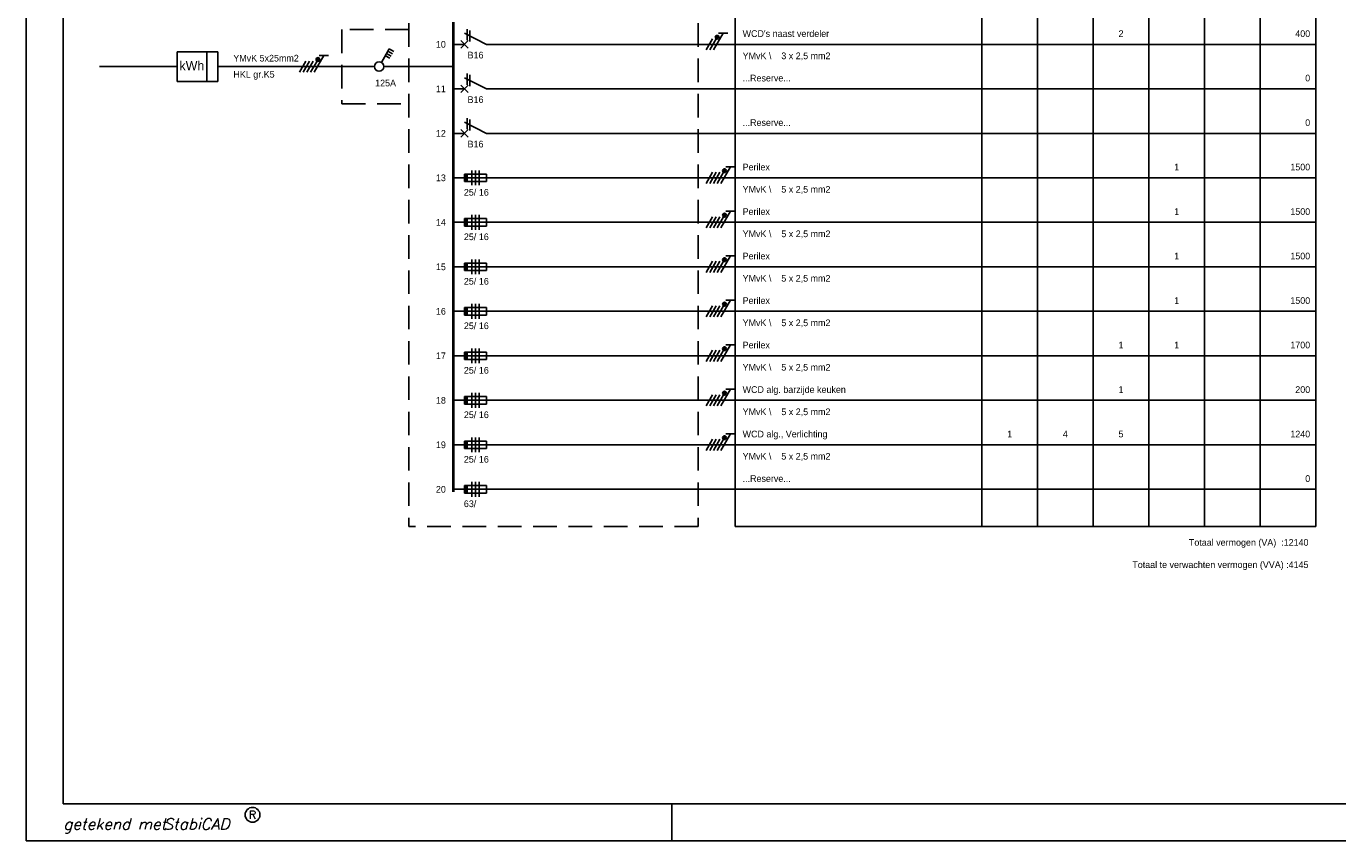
# Model space of a CAD drawing. Extents: x 0 to 594, y 0 to 420.
# Tile 1 of 7: x 0 to 354, y 0 to 220. Entities that reach past the tile are written whole.
import ezdxf
from ezdxf.enums import TextEntityAlignment as Align

# ---------------------------------------------------------------- set-up
doc = ezdxf.new("R2010")
doc.units = 0
doc.linetypes.add('HIDDEN', pattern=[9.525, 6.35, -3.175])
doc.layers.get('0').update_dxf_attribs({"linetype": 'CONTINUOUS'})
for name, color, linetype in [('BL$2----', 7, 'CONTINUOUS'), ('EL$1----', 3, 'CONTINUOUS'), ('EL$1----_OV-1', 3, 'CONTINUOUS'), ('EL6211--', 130, 'CONTINUOUS')]:
    doc.layers.add(name, color=color, linetype=linetype)
doc.styles.add('BURO-018', font='BUROFONT.shx', dxfattribs={"height": 1.8})
doc.styles.add('BURO-025', font='BUROFONT.shx', dxfattribs={"height": 2.5})
doc.styles.add('ROMANS', font='romans', dxfattribs={"oblique": 15})
doc.styles.add('SCRIPTS', font='scripts')

# ---------------------------------------------------------------- blocks, each defined once
blk = doc.blocks.new('0804A1')
at = {"color": 0, "linetype": 'Continuous'}
for p, q in [((-4, -11), (-4, 0)), ((-4, 0), (4, 0)), ((4, 0), (4, -11)), ((4, -3), (-4, -3)), ((4, -11), (-4, -11))]:
    blk.add_line(p, q, dxfattribs=at)
at = {"color": 0, "linetype": 'Continuous', "style": 'BURO-025'}
blk.add_text('kWh', height=2.5, rotation=90, dxfattribs=at).set_placement((1, -7), align=Align.CENTER)
at = {"color": 0, "linetype": 'Continuous', "style": 'BURO-018', "flags": 1}
for tag, p in [('E_ID', (0, 0)), ('E_MATCODE', (0, -5))]:
    blk.add_attdef(tag, p, '', height=1.8, dxfattribs=at)
at = {"color": 0, "linetype": 'Continuous', "style": 'BURO-018'}
blk.add_attdef('E_KODE', text='', height=1.8, dxfattribs=at).set_placement((6, -3), align=Align.MIDDLE_LEFT)
blk = doc.blocks.new('1114A3A')
at = {"color": 0, "linetype": 'Continuous'}
for p, q in [((0.62, 1.08), (2.74, 4.75)), ((2.04, 3.54), (3.25, 2.84)), ((2.39, 4.14), (3.6, 3.44)), ((2.74, 4.75), (3.95, 4.05)), ((1.69, 2.93), (2.9, 2.23))]:
    blk.add_line(p, q, dxfattribs=at)
blk.add_circle((0, 0), 1.25, dxfattribs=at)
at = {"color": 0, "linetype": 'Continuous', "style": 'BURO-018', "flags": 1}
for tag, p in [('E_ID', (0, 0.08)), ('E_MATCODE', (0, -4.92))]:
    blk.add_attdef(tag, p, '', height=1.8, dxfattribs=at)
at = {"color": 0, "linetype": 'Continuous', "style": 'BURO-018'}
blk.add_attdef('E_IGS', text='', height=1.8, dxfattribs=at).set_placement((3, 0.08), align=Align.MIDDLE_LEFT)
blk = doc.blocks.new('111104')
at = {"color": 0, "linetype": 'Continuous'}
for p, q in [((-3, 6.98), (-3, 4.48)), ((-3, 5.73), (1.5, 3.13)), ((1.5, 2.13), (-1.5, 3.87)), ((1.5, 1.13), (-1.5, 2.87)), ((1.5, 0.13), (-1.5, 1.87)), ((1.5, -0.87), (-1.5, 0.87))]:
    blk.add_line(p, q, dxfattribs=at)
at = {"color": 0, "linetype": 'Continuous', "const_width": 0.5}
blk.add_lwpolyline([(-1.68, 4.12, 1), (-2.18, 4.12, 1)], format="xyb", close=True, dxfattribs=at)
at = {"color": 0, "linetype": 'Continuous'}
blk.add_circle((-1.93, 4.12), 0.5, dxfattribs=at)
at = {"color": 0, "linetype": 'Continuous', "style": 'BURO-018', "flags": 1}
blk.add_attdef('E_MATCODE', text='', height=1.8, dxfattribs=at).set_placement((0, 0), align=Align.MIDDLE)
blk = doc.blocks.new('L1')
at = {"color": 0, "linetype": 'Continuous'}
for p, q in [((-3, 73.98), (-3, 71.48)), ((-3, 72.73), (1.5, 70.13)), ((1.5, 69.13), (-1.5, 70.87)), ((1.5, 68.13), (-1.5, 69.87))]:
    blk.add_line(p, q, dxfattribs=at)
at = {"color": 0, "linetype": 'Continuous', "const_width": 0.5}
blk.add_lwpolyline([(-1.68, 71.12, 1), (-2.18, 71.12, 1)], format="xyb", close=True, dxfattribs=at)
at = {"color": 0, "linetype": 'Continuous'}
blk.add_circle((-1.93, 71.12), 0.5, dxfattribs=at)
blk = doc.blocks.new('L3')
at = {"color": 0, "linetype": 'Continuous'}
for p, q in [((-3, 75.98), (-3, 73.48)), ((-3, 74.73), (1.5, 72.13)), ((1.5, 71.13), (-1.5, 72.87)), ((1.5, 70.13), (-1.5, 71.87)), ((1.5, 69.13), (-1.5, 70.87)), ((1.5, 68.13), (-1.5, 69.87))]:
    blk.add_line(p, q, dxfattribs=at)
at = {"color": 0, "linetype": 'Continuous', "const_width": 0.5}
blk.add_lwpolyline([(-1.68, 73.12, 1), (-2.18, 73.12, 1)], format="xyb", close=True, dxfattribs=at)
at = {"color": 0, "linetype": 'Continuous'}
blk.add_circle((-1.93, 73.12), 0.5, dxfattribs=at)
blk = doc.blocks.new('B28C')
at = {"color": 0, "linetype": 'Continuous'}
for p, q in [((0, 9), (0, 21)), ((0, 9), (-3, 3)), ((-4.125, 3.75), (-1.125, 3.75)), ((-3.75, 4.5), (-0.75, 4.5)), ((-1, 2), (1, 4)), ((-1, 4), (1, 2)), ((0, 0), (0, 3))]:
    blk.add_line(p, q, dxfattribs=at)
at = {"color": 1, "style": 'BURO-018'}
blk.add_attdef('E_VRIJ1', (-3, 12), '', height=1.8, rotation=90, dxfattribs=at)
at = {"color": 1, "linetype": 'Continuous', "style": 'BURO-018'}
blk.add_attdef('E_IIA', text='', height=1.8, rotation=90, dxfattribs=at).set_placement((2, 6), align=Align.TOP_CENTER)
blk = doc.blocks.new('m1')
at = {"color": 0, "linetype": 'Continuous'}
blk.add_line((0, 21), (0, 33), dxfattribs=at)
blk = doc.blocks.new('b1s')
at = {"color": 0, "linetype": 'Continuous'}
blk.add_line((0, 33), (0, 54), dxfattribs=at)
blk = doc.blocks.new('m1s')
at = {"color": 0, "linetype": 'Continuous'}
blk.add_line((0, 54), (0, 66), dxfattribs=at)
blk = doc.blocks.new('B10')
at = {"color": 0, "linetype": 'Continuous'}
for p, q in [((0, 0), (0, 21)), ((-1, 9), (-1, 3)), ((1, 9), (-1, 9)), ((1, 3), (1, 9)), ((-2, 7), (2, 7)), ((-2, 6), (2, 6)), ((2, 5), (-2, 5)), ((-1, 3), (1, 3))]:
    blk.add_line(p, q, dxfattribs=at)
blk.add_solid([(-1, 3), (-1, 4), (1, 3), (1, 4)], dxfattribs=at)
at = {"color": 1, "style": 'BURO-018'}
blk.add_attdef('E_VRIJ1', (-3, 12), '', height=1.8, rotation=90, dxfattribs=at)
at = {"color": 1, "linetype": 'Continuous', "style": 'BURO-018'}
blk.add_attdef('E_ISP', text='', height=1.8, rotation=90, dxfattribs=at).set_placement((3, 6.9), align=Align.TOP_LEFT)
blk.add_attdef('E_ISPH', text='', height=1.8, rotation=90, dxfattribs=at).set_placement((3, 6.2), align=Align.TOP_RIGHT)
blk = doc.blocks.new('A2-HOR')
at = {"linetype": 'Continuous'}
for p, q in [((0, 420), (0, 0)), ((10, 410), (10, 10)), ((10, 10), (584, 10)), ((174, 0), (174, 10)), ((0, 0), (594, 0))]:
    blk.add_line(p, q, dxfattribs=at)
blk.add_circle((61, 7), 2, dxfattribs=at)
at = {"linetype": 'Continuous', "style": 'ROMANS'}
blk.add_text('R', height=2.2, dxfattribs=at).set_placement((61, 7), align=Align.MIDDLE)
at = {"linetype": 'Continuous', "style": 'SCRIPTS'}
blk.add_text('getekend met', height=3, dxfattribs=at).set_placement((10, 3))
at = {"linetype": 'Continuous', "style": 'ROMANS', "oblique": 15}
blk.add_text('StabiCAD', height=3, dxfattribs=at).set_placement((37, 3))

msp = doc.modelspace()

# ---------------------------------------------------------------- linework, layer by layer
at = {"layer": 'EL$1----', "color": 1, "linetype": 'HIDDEN'}
for p, q in [((85.12, 218.79), (85.12, 198.79)), ((103.12, 218.79), (85.12, 218.79)), ((85.12, 198.79), (103.12, 198.79))]:
    msp.add_line(p, q, dxfattribs=at)
at = {"layer": 'EL$1----'}
for p, q in [((40.66, 208.79), (19.71, 208.79)), ((93.87, 208.79), (51.66, 208.79)), ((115.12, 208.79), (96.37, 208.79))]:
    msp.add_line(p, q, dxfattribs=at)
at = {"layer": 'EL$1----_OV-1', "color": 1}
for p, q in [((191.12, 346.79), (191.12, 84.79)), ((257.62, 346.79), (257.62, 84.79)), ((272.62, 346.79), (272.62, 84.79)), ((287.62, 346.79), (287.62, 84.79)), ((302.62, 346.79), (302.62, 84.79)), ((317.62, 346.79), (317.62, 84.79)), ((332.62, 346.79), (332.62, 84.79)), ((347.62, 346.79), (347.62, 84.79)), ((191.12, 84.79), (347.62, 84.79))]:
    msp.add_line(p, q, dxfattribs=at)
at = {"layer": 'EL$1----_OV-1', "color": 1, "linetype": 'HIDDEN'}
for p, q in [((103.12, 334.79), (103.12, 84.79)), ((181.12, 334.79), (181.12, 84.79)), ((181.12, 84.79), (103.12, 84.79))]:
    msp.add_line(p, q, dxfattribs=at)
at = {"layer": 'EL$1----_OV-1'}
for p, q in [((181.12, 214.79), (347.62, 214.79)), ((181.12, 202.79), (347.62, 202.79)), ((181.12, 190.79), (347.62, 190.79)), ((181.12, 178.79), (347.62, 178.79)), ((181.12, 166.79), (347.62, 166.79)), ((181.12, 154.79), (347.62, 154.79)), ((181.12, 142.79), (347.62, 142.79)), ((181.12, 130.79), (347.62, 130.79)), ((181.12, 118.79), (347.62, 118.79)), ((181.12, 106.79), (347.62, 106.79)), ((181.12, 94.79), (347.62, 94.79))]:
    msp.add_line(p, q, dxfattribs=at)
for points in [[(115.12, 208.79, 0.7, 0.7, 0), (115.12, 220.79, 0.7, 0.7, 0)], [(115.12, 196.79, 0.7, 0.7, 0), (115.12, 208.79, 0.7, 0.7, 0)], [(115.12, 184.79, 0.7, 0.7, 0), (115.12, 196.79, 0.7, 0.7, 0)], [(115.12, 172.79, 0.7, 0.7, 0), (115.12, 184.79, 0.7, 0.7, 0)], [(115.12, 160.79, 0.7, 0.7, 0), (115.12, 172.79, 0.7, 0.7, 0)], [(115.12, 148.79, 0.7, 0.7, 0), (115.12, 160.79, 0.7, 0.7, 0)], [(115.12, 136.79, 0.7, 0.7, 0), (115.12, 148.79, 0.7, 0.7, 0)], [(115.12, 124.79, 0.7, 0.7, 0), (115.12, 136.79, 0.7, 0.7, 0)], [(115.12, 112.79, 0.7, 0.7, 0), (115.12, 124.79, 0.7, 0.7, 0)], [(115.12, 100.79, 0.7, 0.7, 0), (115.12, 112.79, 0.7, 0.7, 0)], [(115.12, 94.06, 0.7, 0.7, 0), (115.12, 100.79, 0.7, 0.7, 0)]]:
    msp.add_lwpolyline(points, format="xyseb", dxfattribs=at)

# ---------------------------------------------------------------- block references
at = {"layer": 'BL$2----'}
msp.add_blockref('A2-HOR', (0, 0), dxfattribs=at)
at = {"layer": 'EL$1----', "rotation": 270}
for name, p in [('L1', (115.12, 214.79)), ('0804A1', (51.66, 208.79)), ('L3', (115.12, 178.79)), ('L3', (115.12, 166.79)), ('L3', (115.12, 154.79)), ('L3', (115.12, 142.79)), ('L3', (115.12, 130.79)), ('L3', (115.12, 118.79)), ('L3', (115.12, 106.79))]:
    msp.add_blockref(name, p, dxfattribs=at)
at = {"layer": 'EL$1----'}
ref = msp.add_blockref('1114A3A', (95.12, 208.79), dxfattribs=at)
ref.add_attrib('E_IGS', '125A', dxfattribs={"layer": '0', "color": 7, "linetype": 'Continuous', "height": 1.8, "style": 'BURO-018'}).set_placement((94.06, 204.36), align=Align.MIDDLE_LEFT)
at = {"layer": 'EL$1----_OV-1', "rotation": 270}
for name, p, values in [('B28C', (115.12, 214.79), {'E_IIA': 'B16'}), ('B28C', (115.12, 202.79), {'E_IIA': 'B16'}), ('B28C', (115.12, 190.79), {'E_IIA': 'B16'}), ('B10', (115.12, 178.79), {'E_ISPH': '25/', 'E_ISP': '16'}), ('B10', (115.12, 166.79), {'E_ISPH': '25/', 'E_ISP': '16'}), ('B10', (115.12, 154.79), {'E_ISPH': '25/', 'E_ISP': '16'}), ('B10', (115.12, 142.79), {'E_ISPH': '25/', 'E_ISP': '16'}), ('B10', (115.12, 130.79), {'E_ISPH': '25/', 'E_ISP': '16'}), ('B10', (115.12, 118.79), {'E_ISPH': '25/', 'E_ISP': '16'}), ('B10', (115.12, 106.79), {'E_ISPH': '25/', 'E_ISP': '16'}), ('B10', (115.12, 94.79), {'E_ISPH': '63/'})]:
    msp.add_blockref(name, p, dxfattribs=at).add_auto_attribs(values)
for name, p in [('m1', (115.12, 214.79)), ('b1s', (115.12, 214.79)), ('m1s', (115.12, 214.79)), ('m1', (115.12, 202.79)), ('b1s', (115.12, 202.79)), ('m1s', (115.12, 202.79)), ('m1', (115.12, 190.79)), ('b1s', (115.12, 190.79)), ('m1s', (115.12, 190.79)), ('m1', (115.12, 178.79)), ('b1s', (115.12, 178.79)), ('m1s', (115.12, 178.79)), ('m1', (115.12, 166.79)), ('b1s', (115.12, 166.79)), ('m1s', (115.12, 166.79)), ('m1', (115.12, 154.79)), ('b1s', (115.12, 154.79)), ('m1s', (115.12, 154.79)), ('m1', (115.12, 142.79)), ('b1s', (115.12, 142.79)), ('m1s', (115.12, 142.79)), ('m1', (115.12, 130.79)), ('b1s', (115.12, 130.79)), ('m1s', (115.12, 130.79)), ('m1', (115.12, 118.79)), ('b1s', (115.12, 118.79)), ('m1s', (115.12, 118.79)), ('m1', (115.12, 106.79)), ('b1s', (115.12, 106.79)), ('m1s', (115.12, 106.79)), ('m1', (115.12, 94.79)), ('b1s', (115.12, 94.79)), ('m1s', (115.12, 94.79))]:
    msp.add_blockref(name, p, dxfattribs=at)
at = {"layer": 'EL6211--', "color": 1, "rotation": 270}
msp.add_blockref('111104', (74.52, 208.79), dxfattribs=at)

# ---------------------------------------------------------------- texts
at = {"layer": 'EL$1----', "color": 1, "style": 'BURO-018'}
for s, p in [('YMvK 5x25mm2', (55.82, 210.16)), ('HKL gr.K5 ', (55.85, 205.8))]:
    msp.add_text(s, height=1.8, dxfattribs=at).set_placement(p)
at = {"layer": 'EL$1----_OV-1', "color": 7, "style": 'BURO-018'}
for s, p in [('10', (113.12, 214.79)), ('11', (113.12, 202.79)), ('12', (113.12, 190.79)), ('13', (113.12, 178.79)), ('14', (113.12, 166.79)), ('15', (113.12, 154.79)), ('16', (113.12, 142.79)), ('17', (113.12, 130.79)), ('18', (113.12, 118.79)), ('19', (113.12, 106.79)), ('20', (113.12, 94.79))]:
    msp.add_text(s, height=1.8, dxfattribs=at).set_placement(p, align=Align.MIDDLE_RIGHT)
for s, p in [("WCD's naast verdeler", (193.12, 216.79)), ('YMvK \\    3 x 2,5 mm2', (193.12, 210.79)), ('...Reserve...', (193.12, 204.79)), ('...Reserve...', (193.12, 192.79)), ('Perilex', (193.12, 180.79)), ('YMvK \\    5 x 2,5 mm2', (193.12, 174.79)), ('Perilex', (193.12, 168.79)), ('YMvK \\    5 x 2,5 mm2', (193.12, 162.79)), ('Perilex', (193.12, 156.79)), ('YMvK \\    5 x 2,5 mm2', (193.12, 150.79)), ('Perilex', (193.12, 144.79)), ('YMvK \\    5 x 2,5 mm2', (193.12, 138.79)), ('Perilex', (193.12, 132.79)), ('YMvK \\    5 x 2,5 mm2', (193.12, 126.79)), ('WCD alg. barzijde keuken', (193.12, 120.79)), ('YMvK \\    5 x 2,5 mm2', (193.12, 114.79)), ('WCD alg., Verlichting', (193.12, 108.79)), ('YMvK \\    5 x 2,5 mm2', (193.12, 102.79)), ('...Reserve...', (193.12, 96.79))]:
    msp.add_text(s, height=1.8, dxfattribs=at).set_placement(p)
for s, p in [('2', (295.12, 216.79)), ('1', (310.12, 180.79)), ('1', (310.12, 168.79)), ('1', (310.12, 156.79)), ('1', (310.12, 144.79)), ('1', (295.12, 132.79)), ('1', (310.12, 132.79)), ('1', (295.12, 120.79)), ('1', (265.12, 108.79)), ('4', (280.12, 108.79)), ('5', (295.12, 108.79))]:
    msp.add_text(s, height=1.8, dxfattribs=at).set_placement(p, align=Align.CENTER)
for s, p in [('400', (346.12, 216.79)), ('0', (346.12, 204.79)), ('0', (346.12, 192.79)), ('1500', (346.12, 180.79)), ('1500', (346.12, 168.79)), ('1500', (346.12, 156.79)), ('1500', (346.12, 144.79)), ('1700', (346.12, 132.79)), ('200', (346.12, 120.79)), ('1240', (346.12, 108.79)), ('0', (346.12, 96.79)), ('Totaal vermogen (VA)  :12140', (345.67, 79.56)), ('Totaal te verwachten vermogen (VVA) :4145', (345.67, 73.56))]:
    msp.add_text(s, height=1.8, dxfattribs=at).set_placement(p, align=Align.RIGHT)

doc.saveas('drawing.dxf')
